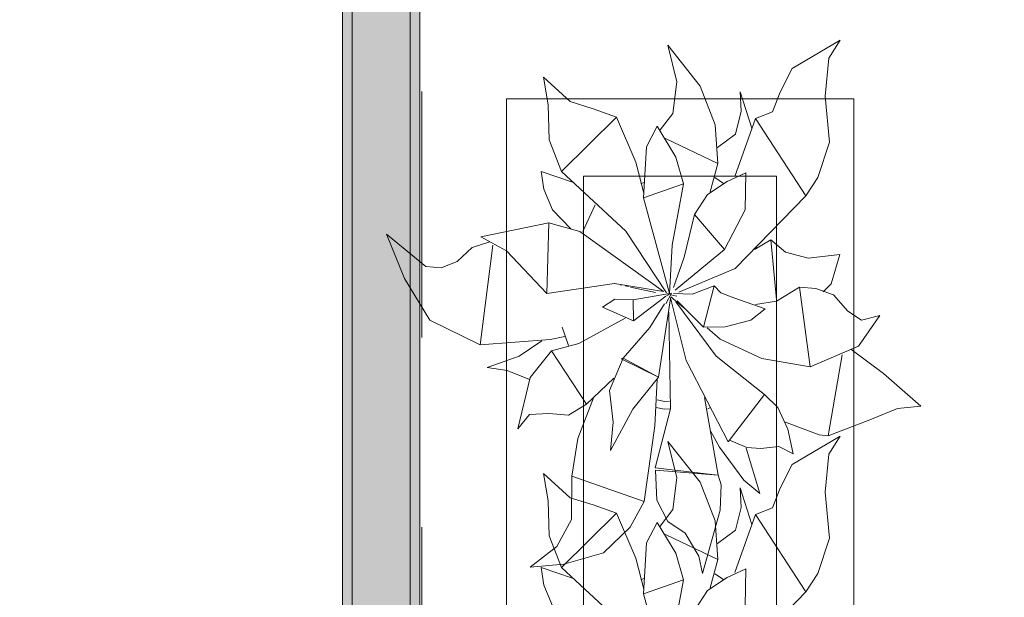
# Model space of a CAD drawing. Header units: millimetres. Extents: x -14761 to 157739, y -22400 to 107990.
# Tile 109 of 228: x 73444 to 74719, y 58073 to 58821. Entities that reach past the tile are written whole.
import ezdxf

# ---------------------------------------------------------------- set-up
doc = ezdxf.new("R2010")
doc.units = ezdxf.units.MM
doc.header["$MEASUREMENT"] = 0
doc.linetypes.add('Штриховая', pattern=[564.444447, 282.222223, -282.222223])
for name, color, linetype in [('Интерьер - Мебель', 7, 'Continuous'), ('Конструктив - стены бассейнов жб нов', 7, 'Continuous'), ('Элемент Модели - Зона', 7, 'Continuous')]:
    doc.layers.add(name, color=color, linetype=linetype)

msp = doc.modelspace()

# ---------------------------------------------------------------- hatches: boundary and pattern name
at = {"layer": 'Конструктив - стены бассейнов жб нов', "linetype": 'Continuous', "lineweight": 0, "true_color": 0x000000}
for points in [[(73874.5, 54312.5), (73874.5, 59730), (73862, 59730), (73862, 54312.5)], [(73949.5, 54300), (73949.5, 59730), (73874.5, 59730), (73874.5, 54300)], [(73962, 59730), (73949.5, 59730), (73949.5, 54225), (73962, 54225)]]:
    msp.add_hatch(color=18, dxfattribs=at).paths.add_polyline_path(points)

# ---------------------------------------------------------------- linework, layer by layer
at = {"layer": 'Интерьер - Мебель', "color": 252, "linetype": 'Continuous', "lineweight": 5}
for p, q in [((74444.4, 58757.4), (74506.2, 58794.3)), ((74444.4, 58757.4), (74506.2, 58794.3)), ((74491.7, 58770.9), (74506.2, 58794.3)), ((74491.7, 58770.9), (74506.2, 58794.3)), ((74283.2, 58787.5), (74294.7, 58740.1)), ((74283.2, 58787.5), (74325.2, 58734.5)), ((74283.2, 58787.5), (74294.7, 58740.1)), ((74283.2, 58787.5), (74325.2, 58734.5)), ((74486.9, 58721.6), (74491.7, 58770.9)), ((74486.9, 58721.6), (74491.7, 58770.9)), ((74428.7, 58726.8), (74444.4, 58757.4)), ((74428.7, 58726.8), (74444.4, 58757.4)), ((74122, 58746.1), (74128.2, 58710.6)), ((74122, 58746.1), (74156.6, 58714.6)), ((74122, 58746.1), (74128.2, 58710.6)), ((74122, 58746.1), (74156.6, 58714.6)), ((74289.6, 58699.2), (74294.7, 58740.1)), ((74289.6, 58699.2), (74294.7, 58740.1)), ((74325.2, 58734.5), (74344.3, 58684.4)), ((74325.2, 58734.5), (74344.3, 58684.4)), ((74377, 58727.3), (74378.2, 58702.1)), ((74377, 58727.3), (74392, 58680.1)), ((74377, 58727.3), (74378.2, 58702.1)), ((74377, 58727.3), (74392, 58680.1)), ((74418.8, 58701.5), (74428.7, 58726.8)), ((74418.8, 58701.5), (74428.7, 58726.8)), ((74156.6, 58714.6), (74186.5, 58705.4)), ((74156.6, 58714.6), (74186.5, 58705.4)), ((74486.9, 58721.6), (74492.7, 58662.1)), ((74486.9, 58721.6), (74492.7, 58662.1)), ((74128.2, 58710.6), (74129.6, 58665)), ((74128.2, 58710.6), (74129.6, 58665)), ((74186.5, 58705.4), (74216.7, 58694.6)), ((74186.5, 58705.4), (74216.7, 58694.6)), ((74370.6, 58672.4), (74378.2, 58702.1)), ((74370.6, 58672.4), (74378.2, 58702.1)), ((74396.9, 58692.8), (74418.8, 58701.5)), ((74396.9, 58692.8), (74418.8, 58701.5)), ((74145.4, 58624), (74216.7, 58694.6)), ((74145.4, 58624), (74216.7, 58694.6)), ((74216.7, 58694.6), (74241.8, 58636.2)), ((74216.7, 58694.6), (74241.8, 58636.2)), ((74273.2, 58677.9), (74289.6, 58699.2)), ((74273.2, 58677.9), (74289.6, 58699.2)), ((74370.1, 58617.8), (74396.9, 58692.8)), ((74370.1, 58617.8), (74396.9, 58692.8)), ((74396.9, 58692.8), (74461.7, 58592.5)), ((74396.9, 58692.8), (74461.7, 58592.5)), ((74255.6, 58656), (74269.5, 58682.6)), ((74255.6, 58656), (74269.5, 58682.6)), ((74269.5, 58682.6), (74293.4, 58642.5)), ((74269.5, 58682.6), (74293.4, 58642.5)), ((74344.3, 58684.4), (74348.1, 58634.5)), ((74344.3, 58684.4), (74348.1, 58634.5)), ((74129.6, 58665), (74145.4, 58624)), ((74129.6, 58665), (74145.4, 58624)), ((74280.2, 58666.8), (74348.1, 58634.5)), ((74280.2, 58666.8), (74348.1, 58634.5)), ((74347.7, 58655), (74370.6, 58672.4)), ((74347.7, 58655), (74370.6, 58672.4)), ((74477.5, 58616.3), (74492.7, 58662.1)), ((74477.5, 58616.3), (74492.7, 58662.1)), ((74251.7, 58590), (74255.6, 58656)), ((74251.7, 58590), (74255.6, 58656)), ((74293.4, 58642.5), (74303.5, 58608.3)), ((74293.4, 58642.5), (74303.5, 58608.3)), ((74118.9, 58624.1), (74122.4, 58601.3)), ((74118.9, 58624.1), (74159.9, 58610.3)), ((74118.9, 58624.1), (74122.4, 58601.3)), ((74118.9, 58624.1), (74159.9, 58610.3)), ((74145.4, 58624), (74228.9, 58546.9)), ((74145.4, 58624), (74228.9, 58546.9)), ((74241.8, 58636.2), (74252, 58596)), ((74241.8, 58636.2), (74252, 58596)), ((74337.9, 58597.9), (74348.1, 58634.5)), ((74337.9, 58597.9), (74348.1, 58634.5)), ((74334.4, 58594.3), (74360.1, 58611.1)), ((74334.4, 58594.3), (74360.1, 58611.1)), ((74344, 58616.1), (74355.2, 58608.4)), ((74344, 58616.1), (74355.2, 58608.4)), ((74360.1, 58611.1), (74384.2, 58622.2)), ((74360.1, 58611.1), (74384.2, 58622.2)), ((74383.3, 58574.2), (74384.2, 58622.2)), ((74383.3, 58574.2), (74384.2, 58622.2)), ((74461.7, 58592.5), (74477.5, 58616.3)), ((74461.7, 58592.5), (74477.5, 58616.3)), ((74122.4, 58601.3), (74133.7, 58574.3)), ((74122.4, 58601.3), (74133.7, 58574.3)), ((74248.4, 58608.6), (74252.8, 58610)), ((74248.4, 58608.6), (74252.8, 58610)), ((74251.7, 58590), (74303.5, 58608.3)), ((74251.7, 58590), (74303.5, 58608.3)), ((74288.6, 58528.5), (74303.5, 58608.3)), ((74288.6, 58528.5), (74303.5, 58608.3)), ((74251.7, 58590), (74285.3, 58466.1)), ((74251.7, 58590), (74285.3, 58466.1)), ((74317.6, 58568.5), (74334.4, 58594.3)), ((74317.6, 58568.5), (74334.4, 58594.3)), ((74370.3, 58498.5), (74461.7, 58592.5)), ((74370.3, 58498.5), (74461.7, 58592.5)), ((74133.7, 58574.3), (74157.6, 58550)), ((74133.7, 58574.3), (74157.6, 58550)), ((74173.2, 58546.4), (74189.2, 58581.1)), ((74173.2, 58546.4), (74189.2, 58581.1)), ((74356.7, 58523.1), (74383.3, 58574.2)), ((74356.7, 58523.1), (74383.3, 58574.2)), ((74304.4, 58513.1), (74317.6, 58568.5)), ((74304.4, 58513.1), (74317.6, 58568.5)), ((74317.6, 58568.5), (74356.7, 58523.1)), ((74317.6, 58568.5), (74356.7, 58523.1)), ((74040.8, 58539.4), (74129, 58557.4)), ((74040.8, 58539.4), (74129, 58557.4)), ((74126.3, 58466.2), (74129, 58557.4)), ((74126.3, 58466.2), (74129, 58557.4)), ((74129, 58557.4), (74169, 58546.4)), ((74129, 58557.4), (74169, 58546.4)), ((73918.8, 58542.9), (73942.2, 58485.6)), ((73918.8, 58542.9), (73969.6, 58501.2)), ((73918.8, 58542.9), (73942.2, 58485.6)), ((73918.8, 58542.9), (73969.6, 58501.2)), ((74040.8, 58539.4), (74074, 58521.1)), ((74040.8, 58539.4), (74074, 58521.1)), ((74169, 58546.4), (74277.7, 58468.8)), ((74169, 58546.4), (74277.7, 58468.8)), ((74228.9, 58546.9), (74281.6, 58466.8)), ((74228.9, 58546.9), (74281.6, 58466.8)), ((74395.4, 58522.9), (74416.7, 58535.5)), ((74395.4, 58522.9), (74416.7, 58535.5)), ((74416.7, 58535.5), (74424, 58458.3)), ((74416.7, 58535.5), (74435.5, 58519.4)), ((74416.7, 58535.5), (74424, 58458.3)), ((74416.7, 58535.5), (74435.5, 58519.4)), ((74010.1, 58507.4), (74029.8, 58525.7)), ((74010.1, 58507.4), (74029.8, 58525.7)), ((74029.8, 58525.7), (74052.6, 58533)), ((74029.8, 58525.7), (74052.6, 58533)), ((74040.2, 58399.5), (74056.5, 58528.5)), ((74040.2, 58399.5), (74056.5, 58528.5)), ((74285.3, 58466.1), (74288.6, 58528.5)), ((74285.3, 58466.1), (74288.6, 58528.5)), ((74292.5, 58470.3), (74356.7, 58523.1)), ((74292.5, 58470.3), (74356.7, 58523.1)), ((74397.1, 58526.5), (74398, 58523.7)), ((74397.1, 58526.5), (74398, 58523.7)), ((74074, 58521.1), (74126.3, 58466.2)), ((74074, 58521.1), (74126.3, 58466.2)), ((74290.4, 58473.6), (74304.4, 58513.1)), ((74290.4, 58473.6), (74304.4, 58513.1)), ((74435.5, 58519.4), (74465, 58511.8)), ((74435.5, 58519.4), (74465, 58511.8)), ((74465, 58511.8), (74505.9, 58516.4)), ((74465, 58511.8), (74505.9, 58516.4)), ((74494.5, 58478.6), (74505.9, 58516.4)), ((74494.5, 58478.6), (74505.9, 58516.4)), ((73969.6, 58501.2), (73989.5, 58499.1)), ((73969.6, 58501.2), (73989.5, 58499.1)), ((73989.5, 58499.1), (74010.1, 58507.4)), ((73989.5, 58499.1), (74010.1, 58507.4)), ((74297.2, 58467.6), (74370.3, 58498.5)), ((74297.2, 58467.6), (74370.3, 58498.5)), ((73942.2, 58485.6), (73974.8, 58431.3)), ((73942.2, 58485.6), (73974.8, 58431.3)), ((74126.3, 58466.2), (74214.1, 58479.1)), ((74126.3, 58466.2), (74214.1, 58479.1)), ((74214.1, 58479.1), (74277.7, 58468.8)), ((74214.1, 58479.1), (74277.7, 58468.8)), ((74214.6, 58478.8), (74215.7, 58478.6)), ((74214.6, 58478.8), (74215.7, 58478.6)), ((74221.3, 58477.3), (74223.5, 58476.9)), ((74221.3, 58477.3), (74223.5, 58476.9)), ((74228, 58475.9), (74232.4, 58474.9)), ((74228, 58475.9), (74232.4, 58474.9)), ((74234.7, 58474.4), (74267, 58467.4)), ((74234.7, 58474.4), (74267, 58467.4)), ((74314.7, 58465.3), (74343, 58476.1)), ((74314.7, 58465.3), (74343, 58476.1)), ((74329.5, 58422.3), (74343, 58476.1)), ((74329.5, 58422.3), (74343, 58476.1)), ((74343, 58476.1), (74352, 58467)), ((74343, 58476.1), (74352, 58467)), ((74424, 58456.1), (74453.6, 58474.1)), ((74424, 58456.1), (74453.6, 58474.1)), ((74453.6, 58474.1), (74467.4, 58371.1)), ((74453.6, 58474.1), (74474.9, 58472.4)), ((74453.6, 58474.1), (74467.4, 58371.1)), ((74453.6, 58474.1), (74474.9, 58472.4)), ((74474.9, 58472.4), (74497.6, 58464.3)), ((74474.9, 58472.4), (74497.6, 58464.3)), ((74484.5, 58468.4), (74494.5, 58478.6)), ((74484.5, 58468.4), (74494.5, 58478.6)), ((74198.4, 58448.5), (74214.3, 58458.7)), ((74198.4, 58448.5), (74214.3, 58458.7)), ((74214.3, 58458.7), (74238.2, 58457.8)), ((74214.3, 58458.7), (74238.2, 58457.8)), ((74238.2, 58457.8), (74285.3, 58466.1)), ((74238.2, 58457.8), (74285.3, 58466.1)), ((74238.2, 58457.8), (74238.5, 58430.6)), ((74238.2, 58457.8), (74238.5, 58430.6)), ((74238.5, 58430.6), (74280.7, 58462.7)), ((74238.5, 58430.6), (74280.7, 58462.7)), ((74270.9, 58357.5), (74286.8, 58459.6)), ((74270.9, 58357.5), (74286.8, 58459.6)), ((74280.4, 58452.7), (74287.9, 58466.6)), ((74280.4, 58452.7), (74287.9, 58466.6)), ((74281.3, 58463), (74287.9, 58466.6)), ((74281.3, 58463), (74287.9, 58466.6)), ((74282.4, 58465.6), (74284.7, 58465.1)), ((74282.4, 58465.6), (74284.7, 58465.1)), ((74284.2, 58465.2), (74285.3, 58466.1)), ((74284.2, 58465.2), (74285.3, 58466.1)), ((74286.7, 58460.5), (74306.7, 58379.2)), ((74286.7, 58460.5), (74306.7, 58379.2)), ((74287, 58464.5), (74294.9, 58462.6)), ((74287, 58464.5), (74294.9, 58462.6)), ((74287, 58461.7), (74303.9, 58447.3)), ((74287, 58461.7), (74303.9, 58447.3)), ((74290.7, 58466), (74314.7, 58465.3)), ((74290.7, 58466), (74314.7, 58465.3)), ((74352, 58467), (74368.7, 58460.5)), ((74352, 58467), (74368.7, 58460.5)), ((74368.7, 58460.5), (74409.4, 58446.2)), ((74368.7, 58460.5), (74409.4, 58446.2)), ((74497.6, 58464.3), (74516.1, 58443)), ((74497.6, 58464.3), (74516.1, 58443)), ((74198.4, 58448.5), (74238.5, 58430.6)), ((74198.4, 58448.5), (74238.5, 58430.6)), ((74259.8, 58422.1), (74279, 58452.5)), ((74259.8, 58422.1), (74279, 58452.5)), ((74293.4, 58455.3), (74345.9, 58385)), ((74293.4, 58455.3), (74345.9, 58385)), ((74295.1, 58456.4), (74329.5, 58422.3)), ((74295.1, 58456.4), (74329.5, 58422.3)), ((74390.8, 58431.4), (74409.4, 58446.2)), ((74390.8, 58431.4), (74409.4, 58446.2)), ((74396.5, 58451.8), (74424, 58456.1)), ((74396.5, 58451.8), (74424, 58456.1)), ((74168.1, 58401.3), (74228, 58433.9)), ((74168.1, 58401.3), (74228, 58433.9)), ((74284.5, 58441.7), (74286.6, 58316.8)), ((74284.5, 58441.7), (74286.6, 58316.8)), ((74516.1, 58443), (74533.8, 58431.6)), ((74516.1, 58443), (74533.8, 58431.6)), ((74529.9, 58398), (74557.7, 58437.5)), ((74529.9, 58398), (74557.7, 58437.5)), ((74533.8, 58431.6), (74557.7, 58437.5)), ((74533.8, 58431.6), (74557.7, 58437.5)), ((73974.8, 58431.3), (74040.2, 58399.5)), ((73974.8, 58431.3), (74040.2, 58399.5)), ((74146.5, 58422.5), (74154.7, 58398.6)), ((74146.5, 58422.5), (74154.7, 58398.6)), ((74225.2, 58382.1), (74259.8, 58422.1)), ((74225.2, 58382.1), (74259.8, 58422.1)), ((74329.5, 58422.3), (74357.3, 58422.7)), ((74329.5, 58422.3), (74357.3, 58422.7)), ((74334, 58421.5), (74350.9, 58407)), ((74334, 58421.5), (74350.9, 58407)), ((74357.3, 58422.7), (74390.8, 58431.4)), ((74357.3, 58422.7), (74390.8, 58431.4)), ((74130.7, 58406.3), (74149.8, 58410.3)), ((74130.7, 58406.3), (74149.8, 58410.3)), ((74350.9, 58407), (74405.1, 58381.8)), ((74350.9, 58407), (74405.1, 58381.8)), ((74040.2, 58399.5), (74130.7, 58406.3)), ((74040.2, 58399.5), (74130.7, 58406.3)), ((74090.7, 58385), (74120.1, 58404.8)), ((74090.7, 58385), (74120.1, 58404.8)), ((74132.5, 58391.6), (74168.1, 58401.3)), ((74132.5, 58391.6), (74168.1, 58401.3)), ((74467.4, 58371.1), (74529.9, 58398)), ((74467.4, 58371.1), (74529.9, 58398)), ((74049.3, 58370), (74090.7, 58385)), ((74049.3, 58370), (74090.7, 58385)), ((74105, 58357.2), (74132.5, 58391.6)), ((74105, 58357.2), (74132.5, 58391.6)), ((74132.5, 58391.6), (74178, 58322.6)), ((74132.5, 58391.6), (74178, 58322.6)), ((74207.6, 58340.6), (74225.2, 58382.1)), ((74207.6, 58340.6), (74225.2, 58382.1)), ((74222.6, 58381.2), (74225.2, 58382.1)), ((74222.6, 58381.2), (74225.2, 58382.1)), ((74222.6, 58381.2), (74270.9, 58357.5)), ((74222.6, 58381.2), (74270.9, 58357.5)), ((74225.2, 58382.1), (74270.9, 58357.5)), ((74225.2, 58382.1), (74270.9, 58357.5)), ((74345.9, 58385), (74408.2, 58335.1)), ((74345.9, 58385), (74408.2, 58335.1)), ((74405.1, 58381.8), (74467.4, 58371.1)), ((74405.1, 58381.8), (74467.4, 58371.1)), ((74490.8, 58281.5), (74508.9, 58386.8)), ((74490.8, 58281.5), (74508.9, 58386.8)), ((74520.2, 58393.8), (74562.6, 58362.5)), ((74520.2, 58393.8), (74562.6, 58362.5)), ((74049.3, 58370), (74075.2, 58366.4)), ((74049.3, 58370), (74075.2, 58366.4)), ((74306.7, 58379.2), (74361.3, 58274)), ((74306.7, 58379.2), (74361.3, 58274)), ((74075.2, 58366.4), (74103.8, 58354.7)), ((74075.2, 58366.4), (74103.8, 58354.7)), ((74088.7, 58290.6), (74105, 58357.2)), ((74088.7, 58290.6), (74105, 58357.2)), ((74178, 58322.6), (74213.4, 58356.5)), ((74178, 58322.6), (74213.4, 58356.5)), ((74237.9, 58316.3), (74270.9, 58357.5)), ((74237.9, 58316.3), (74270.9, 58357.5)), ((74562.6, 58362.5), (74610.8, 58319.9)), ((74562.6, 58362.5), (74610.8, 58319.9)), ((74266.2, 58294.7), (74269.5, 58354.7)), ((74266.2, 58294.7), (74269.5, 58354.7)), ((74166.6, 58278.1), (74186.9, 58330.7)), ((74166.6, 58278.1), (74186.9, 58330.7)), ((74207.6, 58340.6), (74212.2, 58299.5)), ((74207.6, 58340.6), (74212.2, 58299.5)), ((74330.8, 58331.3), (74348.3, 58230.7)), ((74330.8, 58331.3), (74348.3, 58230.7)), ((74361.3, 58274), (74408.2, 58335.1)), ((74361.3, 58274), (74408.2, 58335.1)), ((74408.2, 58335.1), (74425.7, 58318.5)), ((74408.2, 58335.1), (74425.7, 58318.5)), ((74154.6, 58308.3), (74178, 58322.6)), ((74154.6, 58308.3), (74178, 58322.6)), ((74268.1, 58318.3), (74278.2, 58316.3)), ((74268.1, 58318.3), (74278.2, 58316.3)), ((74269.4, 58328.2), (74278.7, 58326.3)), ((74269.4, 58328.2), (74278.7, 58326.3)), ((74278.7, 58326.3), (74285.2, 58326.7)), ((74278.7, 58326.3), (74285.2, 58326.7)), ((74335.1, 58316.6), (74337.4, 58318)), ((74335.1, 58316.6), (74337.4, 58318)), ((74425.7, 58318.5), (74438.7, 58290.3)), ((74425.7, 58318.5), (74438.7, 58290.3)), ((74580.7, 58317.1), (74610.8, 58319.9)), ((74580.7, 58317.1), (74610.8, 58319.9)), ((74088.7, 58290.6), (74104.2, 58309.2)), ((74088.7, 58290.6), (74104.2, 58309.2)), ((74104.2, 58309.2), (74129, 58310.4)), ((74104.2, 58309.2), (74129, 58310.4)), ((74129, 58310.4), (74154.6, 58308.3)), ((74129, 58310.4), (74154.6, 58308.3)), ((74209, 58262.7), (74237.9, 58316.3)), ((74209, 58262.7), (74237.9, 58316.3)), ((74266.8, 58240.3), (74286.6, 58316.8)), ((74266.8, 58240.3), (74286.6, 58316.8)), ((74278.2, 58316.3), (74286, 58316.8)), ((74278.2, 58316.3), (74286, 58316.8)), ((74544.9, 58302.2), (74580.7, 58317.1)), ((74544.9, 58302.2), (74580.7, 58317.1)), ((74209, 58262.7), (74212.2, 58299.5)), ((74209, 58262.7), (74212.2, 58299.5)), ((74252.5, 58196.5), (74266.2, 58294.7)), ((74252.5, 58196.5), (74266.2, 58294.7)), ((74434.4, 58299.9), (74479.3, 58282.9)), ((74434.4, 58299.9), (74479.3, 58282.9)), ((74490.8, 58281.5), (74544.9, 58302.2)), ((74490.8, 58281.5), (74544.9, 58302.2)), ((74338.9, 58287.1), (74350.2, 58267.1)), ((74338.9, 58287.1), (74350.2, 58267.1)), ((74438.7, 58290.3), (74445.5, 58258.4)), ((74438.7, 58290.3), (74445.5, 58258.4)), ((74444.4, 58244.4), (74506.2, 58281.2)), ((74444.4, 58244.4), (74506.2, 58281.2)), ((74479.3, 58282.9), (74490.8, 58281.5)), ((74479.3, 58282.9), (74490.8, 58281.5)), ((74491.7, 58257.8), (74506.2, 58281.2)), ((74491.7, 58257.8), (74506.2, 58281.2)), ((74158.9, 58229.6), (74166.6, 58278.1)), ((74158.9, 58229.6), (74166.6, 58278.1)), ((74283.2, 58274.5), (74294.7, 58227.1)), ((74283.2, 58274.5), (74325.2, 58221.5)), ((74283.2, 58274.5), (74294.7, 58227.1)), ((74283.2, 58274.5), (74325.2, 58221.5)), ((74350.2, 58267.1), (74381.7, 58224.4)), ((74350.2, 58267.1), (74381.7, 58224.4)), ((74362.9, 58276.1), (74385.3, 58266.4)), ((74362.9, 58276.1), (74385.3, 58266.4)), ((74403.6, 58265.4), (74426.8, 58267.8)), ((74403.6, 58265.4), (74426.8, 58267.8)), ((74426.8, 58267.8), (74445.5, 58258.4)), ((74426.8, 58267.8), (74445.5, 58258.4)), ((74384.6, 58265.7), (74402.2, 58207.1)), ((74384.6, 58265.7), (74402.2, 58207.1)), ((74385.3, 58266.4), (74403.6, 58265.4)), ((74385.3, 58266.4), (74403.6, 58265.4)), ((74486.9, 58208.6), (74491.7, 58257.8)), ((74486.9, 58208.6), (74491.7, 58257.8)), ((74428.7, 58213.8), (74444.4, 58244.4)), ((74428.7, 58213.8), (74444.4, 58244.4)), ((74122, 58233), (74128.2, 58197.5)), ((74122, 58233), (74156.6, 58201.5)), ((74122, 58233), (74128.2, 58197.5)), ((74122, 58233), (74156.6, 58201.5)), ((74158.5, 58173.2), (74158.9, 58229.6)), ((74158.5, 58173.2), (74158.9, 58229.6)), ((74158.9, 58229.6), (74252.5, 58196.5)), ((74158.9, 58229.6), (74252.5, 58196.5)), ((74266.8, 58240.3), (74343.9, 58231.2)), ((74266.8, 58240.3), (74343.9, 58231.2)), ((74267.4, 58237.1), (74268.8, 58198.4)), ((74267.4, 58237.1), (74348.3, 58230.7)), ((74267.4, 58237.1), (74268.8, 58198.4)), ((74267.4, 58237.1), (74348.3, 58230.7)), ((74348.3, 58230.7), (74352.3, 58218.3)), ((74348.3, 58230.7), (74352.3, 58218.3)), ((74289.6, 58186.2), (74294.7, 58227.1)), ((74289.6, 58186.2), (74294.7, 58227.1)), ((74325.2, 58221.5), (74344.3, 58171.4)), ((74325.2, 58221.5), (74344.3, 58171.4)), ((74351, 58185.5), (74352.3, 58218.3)), ((74351, 58185.5), (74352.3, 58218.3)), ((74381.7, 58224.4), (74402.2, 58207.1)), ((74381.7, 58224.4), (74402.2, 58207.1)), ((74377, 58214.2), (74378.2, 58189)), ((74377, 58214.2), (74392, 58167)), ((74377, 58214.2), (74378.2, 58189)), ((74377, 58214.2), (74392, 58167)), ((74418.8, 58188.4), (74428.7, 58213.8)), ((74418.8, 58188.4), (74428.7, 58213.8)), ((74486.9, 58208.6), (74492.7, 58149.1)), ((74486.9, 58208.6), (74492.7, 58149.1)), ((74128.2, 58197.5), (74129.6, 58152)), ((74128.2, 58197.5), (74129.6, 58152)), ((74156.6, 58201.5), (74186.5, 58192.3)), ((74156.6, 58201.5), (74186.5, 58192.3)), ((74186.5, 58192.3), (74216.7, 58181.6)), ((74186.5, 58192.3), (74216.7, 58181.6)), ((74234.4, 58163.5), (74252.5, 58196.5)), ((74234.4, 58163.5), (74252.5, 58196.5)), ((74268.8, 58198.4), (74283.1, 58170.6)), ((74268.8, 58198.4), (74283.1, 58170.6)), ((74145.4, 58111), (74216.7, 58181.6)), ((74145.4, 58111), (74216.7, 58181.6)), ((74216.7, 58181.6), (74241.8, 58123.2)), ((74216.7, 58181.6), (74241.8, 58123.2)), ((74273.2, 58164.8), (74289.6, 58186.2)), ((74273.2, 58164.8), (74289.6, 58186.2)), ((74328.2, 58103.3), (74351, 58185.5)), ((74328.2, 58103.3), (74351, 58185.5)), ((74370.1, 58104.7), (74396.9, 58179.7)), ((74370.1, 58104.7), (74396.9, 58179.7)), ((74370.6, 58159.4), (74378.2, 58189)), ((74370.6, 58159.4), (74378.2, 58189)), ((74396.9, 58179.7), (74418.8, 58188.4)), ((74396.9, 58179.7), (74418.8, 58188.4)), ((74396.9, 58179.7), (74461.7, 58079.5)), ((74396.9, 58179.7), (74461.7, 58079.5)), ((74139.5, 58138.2), (74158.5, 58173.2)), ((74139.5, 58138.2), (74158.5, 58173.2)), ((74255.6, 58142.9), (74269.5, 58169.5)), ((74255.6, 58142.9), (74269.5, 58169.5)), ((74269.5, 58169.5), (74293.4, 58129.5)), ((74269.5, 58169.5), (74293.4, 58129.5)), ((74283.1, 58170.6), (74305.8, 58155.7)), ((74283.1, 58170.6), (74305.8, 58155.7)), ((74344.3, 58171.4), (74348.1, 58121.5)), ((74344.3, 58171.4), (74348.1, 58121.5)), ((74129.6, 58152), (74145.4, 58111)), ((74129.6, 58152), (74145.4, 58111)), ((74199.8, 58130.2), (74234.4, 58163.5)), ((74199.8, 58130.2), (74234.4, 58163.5)), ((74280.2, 58153.7), (74348.1, 58121.5)), ((74280.2, 58153.7), (74348.1, 58121.5)), ((74305.8, 58155.7), (74323.4, 58125.6)), ((74305.8, 58155.7), (74323.4, 58125.6)), ((74347.7, 58142), (74370.6, 58159.4)), ((74347.7, 58142), (74370.6, 58159.4)), ((74251.7, 58076.9), (74255.6, 58142.9)), ((74251.7, 58076.9), (74255.6, 58142.9)), ((74477.5, 58103.3), (74492.7, 58149.1)), ((74477.5, 58103.3), (74492.7, 58149.1)), ((74104.7, 58111.7), (74139.5, 58138.2)), ((74104.7, 58111.7), (74139.5, 58138.2)), ((74148.5, 58115.5), (74199.8, 58130.2)), ((74148.5, 58115.5), (74199.8, 58130.2)), ((74293.4, 58129.5), (74303.5, 58095.2)), ((74293.4, 58129.5), (74303.5, 58095.2)), ((74104.7, 58111.7), (74148.5, 58115.5)), ((74104.7, 58111.7), (74148.5, 58115.5)), ((74241.8, 58123.2), (74252, 58082.9)), ((74241.8, 58123.2), (74252, 58082.9)), ((74323.4, 58125.6), (74328.2, 58103.3)), ((74323.4, 58125.6), (74328.2, 58103.3)), ((74337.9, 58084.8), (74348.1, 58121.5)), ((74337.9, 58084.8), (74348.1, 58121.5)), ((74118.9, 58111), (74122.4, 58088.3)), ((74118.9, 58111), (74159.9, 58097.2)), ((74118.9, 58111), (74122.4, 58088.3)), ((74118.9, 58111), (74159.9, 58097.2)), ((74145.4, 58111), (74228.9, 58033.8)), ((74145.4, 58111), (74228.9, 58033.8)), ((74344, 58103.1), (74355.2, 58095.4)), ((74344, 58103.1), (74355.2, 58095.4)), ((74360.1, 58098), (74384.2, 58109.2)), ((74360.1, 58098), (74384.2, 58109.2)), ((74383.3, 58061.2), (74384.2, 58109.2)), ((74383.3, 58061.2), (74384.2, 58109.2)), ((74461.7, 58079.5), (74477.5, 58103.3)), ((74461.7, 58079.5), (74477.5, 58103.3)), ((74122.4, 58088.3), (74133.7, 58061.3)), ((74122.4, 58088.3), (74133.7, 58061.3)), ((74248.4, 58095.5), (74252.8, 58096.9)), ((74248.4, 58095.5), (74252.8, 58096.9)), ((74251.7, 58076.9), (74303.5, 58095.2)), ((74251.7, 58076.9), (74303.5, 58095.2)), ((74288.6, 58015.5), (74303.5, 58095.2)), ((74288.6, 58015.5), (74303.5, 58095.2)), ((74334.4, 58081.3), (74360.1, 58098)), ((74334.4, 58081.3), (74360.1, 58098)), ((74251.7, 58076.9), (74285.3, 57953.1)), ((74251.7, 58076.9), (74285.3, 57953.1)), ((74317.6, 58055.5), (74334.4, 58081.3)), ((74317.6, 58055.5), (74334.4, 58081.3)), ((74370.3, 57985.4), (74461.7, 58079.5)), ((74370.3, 57985.4), (74461.7, 58079.5))]:
    msp.add_line(p, q, dxfattribs=at)
at = {"layer": 'Интерьер - Мебель', "color": 7, "linetype": 'Continuous', "lineweight": 15}
for p, q in [((74074.1, 58718.1), (74074.1, 57218.1)), ((74524.1, 58718.1), (74074.1, 58718.1)), ((74524.1, 57218.1), (74524.1, 58718.1)), ((74174.1, 58618.1), (74174.1, 57318.1)), ((74424.1, 58618.1), (74174.1, 58618.1)), ((74424.1, 57318.1), (74424.1, 58618.1))]:
    msp.add_line(p, q, dxfattribs=at)
at = {"layer": 'Конструктив - стены бассейнов жб нов', "color": 251, "linetype": 'Continuous', "lineweight": 20, "true_color": 0x575757}
for p, q in [((73874.5, 59730), (73874.5, 54300)), ((73949.5, 54300), (73949.5, 59730))]:
    msp.add_line(p, q, dxfattribs=at)
at = {"layer": 'Конструктив - стены бассейнов жб нов', "color": 251, "linetype": 'Continuous', "lineweight": 20, "true_color": 0x575757, "flags": 128}
for points in [[(73862, 59730), (73862, 54312.5)], [(73962, 54212.5), (73962, 59730)]]:
    msp.add_lwpolyline(points, dxfattribs=at)
at = {"layer": 'Элемент Модели - Зона', "color": 7, "linetype": 'Штриховая', "lineweight": 15, "flags": 128}
for points in [[(36150, 44957.4), (36110, 44957.4), (36110, 36320), (41880.3, 36320), (41880.3, 39141.6), (45142.5, 42405.1), (45156.7, 42391), (45156.7, 42420), (63300, 42420), (63300, 42400), (77399.7, 42400), (77399.7, 42420), (114081.4, 42420), (117316.7, 39176.5), (117320.1, 38841.9), (117320.1, 36305), (117360, 36305), (117360, 34300), (117120, 34300), (117120, 35700), (116700, 35700), (116700, 36100), (108300, 36100), (108300, 35700), (107700, 35700), (107700, 36100), (99320, 36100), (99320, 26970), (107700, 26970), (107700, 27650), (108300, 27650), (108300, 26460), (112380, 26460), (112380, 27370), (112500, 27370), (112500, 21180.1), (117120, 21180.1), (117120, 26250), (116650, 26250), (116650, 27750), (117120, 27750), (117120, 32800), (117360, 32800), (117360, 20150.1), (117120, 20150.1), (117120, 20940.1), (99320, 20940.1), (99320, 14650.1), (117120, 14650.1), (117120, 17700.1), (116700.1, 17700.1), (116700.1, 18325.6), (117120, 18325.6), (117120, 18650.1), (117360, 18650.1), (117360, 18320.1), (120850, 18320.1), (120850, 37205.1), (120238.9, 37205.1), (120238.9, 45000), (125700, 45000), (125700, 45300), (126300, 45300), (126300, 45000), (141025, 45000), (141025, 45100), (140125, 45100), (140125, 47500), (132700, 47500), (132700, 53680), (130530, 53680), (130530, 54300), (129182.9, 54300), (126300, 54300), (126300, 53700), (125700, 53700), (125700, 54212.5), (124799.8, 54212.5), (117300, 54212.5), (117300, 53700), (116700, 53700), (116700, 54212.5), (108300, 54212.5), (108300, 53700), (107700, 53700), (107700, 54212.5), (99300, 54212.5), (99300, 53700), (98700, 53700), (98700, 54212.5), (90650, 54212.5), (90650, 53700), (90050, 53700), (89950, 53700), (89950, 48632.8), (77450.1, 48632.8), (77450.1, 53800), (77450.1, 61690), (77460.1, 61690), (77460.1, 67850), (74720, 67850), (74720, 59730), (73964.5, 59730), (73964.5, 54212), (72300.1, 54212), (72300.1, 53700), (71700.1, 53700), (71700.1, 54212), (63300, 54212), (63300, 53700), (62700, 53700), (62700, 54212), (61025, 54212), (61025, 46500), (61025, 45000), (54300, 45000), (54300, 44700), (53700, 44700), (53700, 45000), (45300, 45000), (45300, 44700), (44700, 44700), (44700, 45000), (36750, 45000), (36750, 44700), (36150, 44700)], [(67625, 54200), (69125, 54200), (69125, 54212), (71700.1, 54212), (71700.1, 54300), (72300.1, 54300), (72300.1, 54212), (73964.5, 54212), (73964.5, 59730), (67625, 59730)]]:
    msp.add_lwpolyline(points, close=True, dxfattribs=at)

doc.saveas('drawing.dxf')
